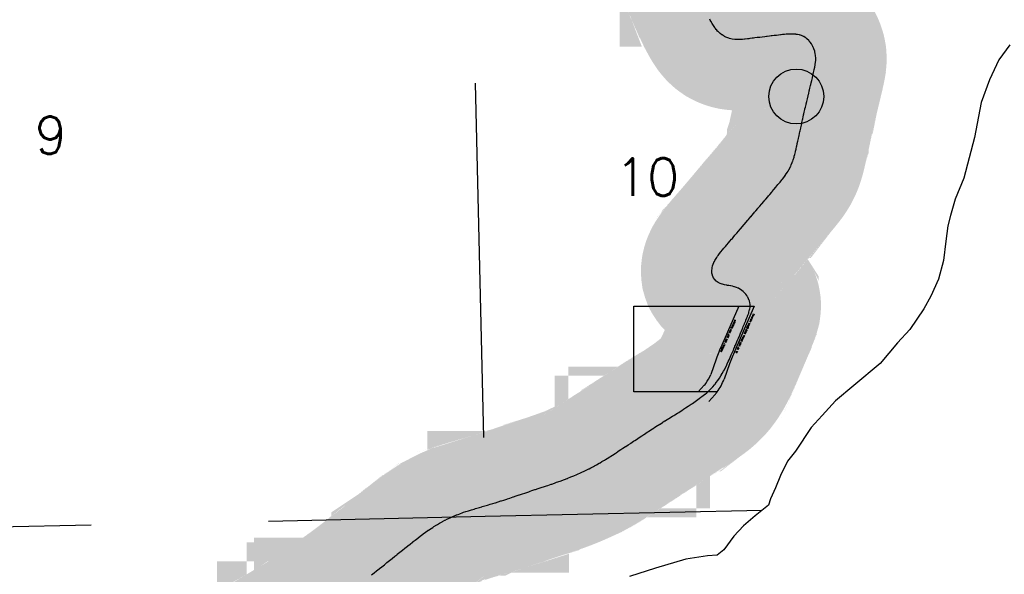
# Model space of a CAD drawing. Header units: feet. Extents: x 18803 to 104580, y -6601 to 116448.
# Tile 58 of 102: x 31304 to 38249, y 104433 to 108346. Entities that reach past the tile are written whole.
import ezdxf

# ---------------------------------------------------------------- set-up
doc = ezdxf.new("R2010")
doc.units = ezdxf.units.FT
doc.header["$LTSCALE"] = 100
doc.header["$MEASUREMENT"] = 0
doc.linetypes.add('DASHED', pattern=[0.75, 0.5, -0.25])
doc.layers.get('0').update_dxf_attribs({"color": 253})
for name, color, linetype in [('ELPC BOLD TITLE SHEET', 3, 'Continuous'), ('ELPC-XIST', 6, 'Continuous'), ('ELRE', 3, 'Continuous'), ('ELRGOV-SECTION', 253, 'DASHED'), ('ELRP', 253, 'Continuous'), ('ESR-MONS', 2, 'Continuous'), ('ET-SEC NUMBS', 253, 'Continuous'), ('ETRP', 1, 'Continuous'), ('SL-VICINITY MAP', 2, 'Continuous')]:
    doc.layers.add(name, color=color, linetype=linetype)
doc.styles.add('L100', font='simplex.shx', dxfattribs={"height": 10})
doc.styles.add('L2640', font='simplex.shx', dxfattribs={"height": 264})

# ---------------------------------------------------------------- blocks, each defined once
blk = doc.blocks.new('escor')
h = blk.add_hatch(color=155)
edge = h.paths.add_edge_path()
edge.add_arc((0, 0), 0.0733, 0, 360)
blk.add_circle((0, 0), 0.0733)

msp = doc.modelspace()

# ---------------------------------------------------------------- linework, layer by layer
at = {"layer": 'ELPC BOLD TITLE SHEET', "const_width": 1000}
msp.add_lwpolyline([(33032.8, 103931.7), (33038.4, 103934.8), (33038.4, 103934.8), (33051.2, 103941.8), (33051.2, 103941.8), (33069.5, 103951.9), (33069.6, 103951.9), (33076.8, 103955.8), (33077, 103955.9), (33088, 103962), (33088, 103962), (33088, 103962), (33106.3, 103972.1), (33106.3, 103972.1), (33106.4, 103972.2), (33114.6, 103976.8), (33124.7, 103982.5), (33143, 103993), (33151.6, 103997.9), (33151.7, 103998), (33161.2, 104003.6), (33161.2, 104003.6), (33161.2, 104003.6), (33179.2, 104014.2), (33187.8, 104019.3), (33187.8, 104019.3), (33197, 104024.8), (33197.1, 104024.8), (33197.1, 104024.9), (33214.8, 104035.5), (33214.8, 104035.5), (33214.8, 104035.5), (33223.2, 104040.5), (33223.3, 104040.6), (33232.5, 104046.2), (33232.5, 104046.2), (33232.5, 104046.2), (33250.2, 104057), (33250.2, 104057), (33250.2, 104057), (33260.1, 104063), (33260.4, 104063.2), (33267.7, 104067.8), (33285, 104078.9), (33285, 104078.9), (33299, 104087.8), (33299.2, 104088), (33302.2, 104089.9), (33319.2, 104101), (33336, 104112.2), (33339.5, 104114.6), (33339.5, 104114.6), (33339.5, 104114.6), (33352.9, 104123.6), (33353, 104123.6), (33370.1, 104135), (33370.2, 104135), (33380, 104141.6), (33380.1, 104141.6), (33387.4, 104146.4), (33387.4, 104146.4), (33387.4, 104146.4), (33404.6, 104157.8), (33404.6, 104157.9), (33404.7, 104157.9), (33419.7, 104168), (33419.7, 104168), (33421.9, 104169.4), (33421.9, 104169.4), (33439.3, 104181), (33439.3, 104181), (33456.9, 104192.7), (33456.9, 104192.8), (33457, 104192.8), (33458.1, 104193.5), (33458.1, 104193.5), (33474.7, 104204.6), (33474.8, 104204.6), (33492.6, 104216.5), (33492.7, 104216.6), (33495.8, 104218.6), (33495.8, 104218.6), (33510.2, 104228.1), (33527.9, 104240.1), (33533.6, 104244.1), (33533.7, 104244.1), (33545.7, 104252.5), (33563.6, 104264.6), (33563.6, 104264.6), (33563.6, 104264.7), (33572.2, 104270.5), (33572.3, 104270.6), (33581.2, 104276.7), (33598.6, 104288.8), (33611.3, 104297.7), (33611.5, 104297.9), (33615.7, 104300.9), (33632.7, 104313.2), (33632.9, 104313.3), (33649.9, 104325.4), (33650.2, 104325.6), (33650.5, 104325.8), (33666.5, 104337.8), (33683, 104350.3), (33683.1, 104350.3), (33689, 104354.8), (33689.1, 104354.9), (33699.6, 104362.9), (33699.6, 104362.9), (33699.7, 104362.9), (33716.3, 104375.5), (33716.3, 104375.5), (33716.3, 104375.5), (33727.8, 104384.3), (33727.8, 104384.3), (33733, 104388.3), (33750, 104401.4), (33750.1, 104401.4), (33766.1, 104413.7), (33766.2, 104413.7), (33767.6, 104414.8), (33785.4, 104428.6), (33785.4, 104428.6), (33785.4, 104428.6), (33803.5, 104442.7), (33803.5, 104442.7), (33803.5, 104442.7), (33804.1, 104443.1), (33804.1, 104443.1), (33821.9, 104457), (33840.3, 104471.6), (33842.4, 104473.2), (33842.6, 104473.4), (33858.6, 104486.4), (33858.7, 104486.5), (33876.9, 104501.2), (33882.2, 104505.5), (33882.2, 104505.6), (33882.2, 104505.6), (33895, 104515.9), (33895, 104515.9), (33895, 104515.9), (33913, 104530.7), (33923.1, 104538.9), (33923.1, 104538.9), (33923.1, 104538.9), (33931.2, 104545.6), (33931.3, 104545.6), (33949.5, 104560.4), (33949.5, 104560.4), (33963.6, 104571.9), (33963.6, 104571.9), (33963.6, 104571.9), (33967.7, 104575.2), (33967.7, 104575.3), (33985.8, 104589.8), (33985.8, 104589.9), (34003.3, 104603.8), (34003.3, 104603.8), (34003.3, 104603.9), (34003.9, 104604.3), (34003.9, 104604.3), (34003.9, 104604.3), (34021.8, 104618.7), (34021.9, 104618.7), (34021.9, 104618.7), (34039.6, 104633), (34039.7, 104633), (34041.6, 104634.5), (34057.5, 104647.1), (34057.6, 104647.1), (34075.4, 104661.1), (34075.4, 104661.2), (34078.6, 104663.6), (34078.6, 104663.7), (34078.6, 104663.7), (34093.4, 104675.2), (34093.4, 104675.2), (34111.4, 104689.2), (34111.5, 104689.3), (34114.6, 104691.6), (34129.8, 104703.1), (34129.9, 104703.1), (34148.3, 104716.9), (34148.4, 104716.9), (34149.7, 104717.9), (34167, 104730.4), (34167.3, 104730.7), (34183.7, 104742.2), (34186.4, 104744), (34186.7, 104744.2), (34206.4, 104757.2), (34206.5, 104757.2), (34217.4, 104764.4), (34226, 104769.7), (34226.2, 104769.8), (34245.5, 104781.7), (34245.8, 104781.8), (34251.4, 104785.2), (34265, 104793.1), (34265.2, 104793.3), (34284.4, 104804.1), (34284.6, 104804.3), (34286.2, 104805.1), (34303.8, 104814.3), (34304.1, 104814.5), (34322.2, 104823.6), (34323.8, 104824.4), (34324.1, 104824.5), (34344.3, 104834.1), (34344.5, 104834.2), (34358.6, 104840.8), (34365.1, 104843.6), (34365.4, 104843.8), (34386.3, 104852.5), (34386.7, 104852.6), (34396, 104856.4), (34407.8, 104860.8), (34408.1, 104860.9), (34429.1, 104868.5), (34429.4, 104868.6), (34435.5, 104870.7), (34450, 104875.5), (34450.3, 104875.6), (34470.4, 104882), (34470.5, 104882.1), (34476.6, 104884), (34490, 104888.1), (34490.1, 104888.1), (34508.9, 104893.8), (34509.1, 104893.9), (34519, 104896.8), (34528, 104899.4), (34528, 104899.4), (34528, 104899.4), (34547.3, 104905), (34547.3, 104905), (34547.3, 104905), (34563.9, 104909.8), (34563.9, 104909.8), (34566.6, 104910.6), (34585.6, 104916.3), (34585.7, 104916.3), (34604.3, 104921.8), (34604.3, 104921.9), (34604.3, 104921.9), (34610.4, 104923.7), (34610.5, 104923.7), (34610.7, 104923.8), (34622.7, 104927.4), (34622.8, 104927.4), (34622.8, 104927.4), (34641.2, 104932.9), (34641.2, 104932.9), (34657.4, 104937.8), (34657.6, 104937.9), (34659.8, 104938.6), (34678.6, 104944.5), (34678.7, 104944.5), (34678.7, 104944.6), (34698, 104950.7), (34702.3, 104952.2), (34702.4, 104952.2), (34718.1, 104957.3), (34718.1, 104957.3), (34739.1, 104964.2), (34739.2, 104964.2), (34746, 104966.4), (34746.1, 104966.5), (34761.1, 104971.4), (34761.2, 104971.4), (34784, 104978.9), (34787.6, 104980.1), (34787.6, 104980.1), (34787.7, 104980.1), (34806.9, 104986.4), (34806.9, 104986.4), (34827.4, 104993.1), (34827.6, 104993.2), (34829.3, 104993.8), (34851.2, 105001.2), (34851.4, 105001.3), (34866.1, 105006.2), (34866.1, 105006.2), (34866.1, 105006.2), (34873.2, 105008.6), (34894.9, 105016), (34894.9, 105016), (34904.4, 105019.2), (34904.5, 105019.2), (34916.7, 105023.4), (34916.8, 105023.4), (34938.6, 105030.8), (34938.7, 105030.8), (34938.7, 105030.8), (34943.5, 105032.4), (34960.8, 105038.3), (34960.8, 105038.3), (34960.8, 105038.3), (34982.2, 105045.5), (34983.2, 105045.8), (34983.3, 105045.9), (35006.2, 105053.3), (35006.2, 105053.3), (35019.4, 105057.5), (35019.6, 105057.6), (35029.5, 105060.9), (35052.9, 105068.9), (35057.2, 105070.3), (35057.2, 105070.3), (35076.5, 105077), (35076.5, 105077), (35076.5, 105077), (35091.7, 105082.3), (35100.2, 105085.3), (35100.2, 105085.3), (35100.2, 105085.3), (35123.8, 105093.7), (35128.2, 105095.3), (35128.3, 105095.3), (35147, 105102.2), (35166.8, 105109.7), (35167.3, 105109.9), (35169.8, 105110.9), (35192, 105119.9), (35205.4, 105125.5), (35205.7, 105125.6), (35213.5, 105129), (35234.3, 105138), (35243, 105141.8), (35243.2, 105141.9), (35254.6, 105147), (35274.4, 105156.1), (35281, 105159.1), (35281.2, 105159.3), (35294, 105165.4), (35313.5, 105174.7), (35319.6, 105177.8), (35319.9, 105177.9), (35332.9, 105184.5), (35352.6, 105194.6), (35358.7, 105197.9), (35359.3, 105198.2), (35372.3, 105205.4), (35392, 105216.7), (35398.1, 105220.1), (35398.4, 105220.3), (35411.3, 105228), (35430.2, 105239.3), (35436.6, 105243.2), (35436.9, 105243.4), (35448.9, 105251.1), (35467.6, 105263), (35467.7, 105263), (35474.4, 105267.3), (35474.5, 105267.4), (35486, 105274.8), (35504.2, 105286.6), (35504.2, 105286.7), (35504.2, 105286.7), (35510.5, 105290.8), (35510.6, 105290.9), (35522.4, 105298.6), (35522.4, 105298.6), (35540.6, 105310.6), (35545, 105313.6), (35558.9, 105322.6), (35558.9, 105322.7), (35577.5, 105334.7), (35577.5, 105334.8), (35577.6, 105334.8), (35579, 105335.7), (35579, 105335.7), (35596.3, 105347.1), (35596.3, 105347.1), (35611.6, 105357), (35611.7, 105357.1), (35615.4, 105359.6), (35615.4, 105359.6), (35615.4, 105359.6), (35634.7, 105372.3), (35634.7, 105372.3), (35642.8, 105377.7), (35653.8, 105385), (35672.9, 105397.6), (35673, 105397.6), (35673, 105397.6), (35673.9, 105398.2), (35674, 105398.2), (35674, 105398.3), (35692.3, 105410.3), (35705.9, 105419.2), (35711.5, 105422.8), (35711.5, 105422.8), (35711.5, 105422.8), (35730.3, 105435.1), (35730.4, 105435.1), (35738.4, 105440.3), (35738.6, 105440.4), (35748.9, 105447.2), (35749, 105447.2), (35767.1, 105459), (35767.1, 105459.1), (35772.6, 105462.6), (35772.6, 105462.6), (35772.6, 105462.6), (35785, 105470.6), (35785, 105470.6), (35802.8, 105482.2), (35807.8, 105485.4), (35820.5, 105493.6), (35820.6, 105493.6), (35838.2, 105504.8), (35838.4, 105504.9), (35843.9, 105508.4), (35843.9, 105508.4), (35843.9, 105508.4), (35855.8, 105515.8), (35855.9, 105515.9), (35873.2, 105526.7), (35873.2, 105526.7), (35880.6, 105531.3), (35890.7, 105537.5), (35890.7, 105537.5), (35908.3, 105548.3), (35908.3, 105548.3), (35908.3, 105548.3), (35917.2, 105553.8), (35926.1, 105559.3), (35926.1, 105559.3), (35944.3, 105570.6), (35952.9, 105576), (35962.7, 105582.2), (35981.5, 105594.3), (35981.5, 105594.3), (35981.5, 105594.3), (35986.7, 105597.6), (35986.9, 105597.7), (36000.6, 105606.6), (36018.8, 105618.6), (36019, 105618.8), (36019.9, 105619.4), (36039.4, 105632.6), (36049.3, 105639.4), (36058.9, 105646), (36078, 105659.6), (36078.9, 105660.3), (36079, 105660.3), (36097.2, 105673.3), (36109.1, 105681.9), (36109.2, 105682), (36116.2, 105687.1), (36134.4, 105701), (36137.8, 105703.7), (36138.6, 105704.4), (36150.2, 105714.3), (36164.6, 105726.9), (36165, 105727.3), (36165.3, 105727.6), (36178.9, 105740.9), (36188.6, 105750.9), (36189.4, 105751.7), (36192.6, 105755.3), (36205.4, 105770.2), (36211.5, 105777.6), (36212.2, 105778.4), (36217.7, 105785.7), (36229.2, 105801.4), (36233.9, 105808.2), (36234.4, 105808.9), (36239.9, 105817.2), (36250.1, 105833.3), (36254.9, 105841.1), (36255.4, 105841.9), (36259.9, 105849.7), (36269.1, 105866.4), (36274.4, 105876.3), (36274.6, 105876.7), (36277.9, 105883.2), (36286.3, 105900.2), (36291.8, 105911.5), (36292, 105911.9), (36294.6, 105917.3), (36302.5, 105934.6), (36307.8, 105946.3), (36308, 105946.6), (36310.3, 105952), (36310.4, 105952.1), (36318.1, 105969.5), (36318.1, 105969.5), (36318.1, 105969.5), (36323.2, 105981.1), (36323.3, 105981.1), (36325.9, 105987), (36333.6, 106004.9), (36333.6, 106004.9), (36333.6, 106004.9), (36338.2, 106015.6), (36338.3, 106015.7), (36341.4, 106023), (36341.4, 106023), (36349.4, 106041.6), (36349.4, 106041.7), (36353.3, 106050.6), (36353.3, 106050.7), (36357.6, 106060.6), (36357.6, 106060.7), (36366, 106080.1), (36367.7, 106084.2), (36367.8, 106084.2), (36374.4, 106100), (36380.7, 106114.9), (36380.7, 106114.9), (36380.7, 106115), (36382.9, 106120.2), (36391.4, 106140.8), (36391.4, 106140.9), (36392.6, 106143.6), (36392.7, 106143.8), (36399.9, 106161.5), (36399.9, 106161.5), (36399.9, 106161.5), (36404.2, 106171.9), (36408.3, 106181.9), (36408.3, 106181.9), (36415.6, 106199.6), (36415.6, 106199.6), (36415.6, 106199.6), (36416.6, 106202), (36416.6, 106202), (36416.6, 106202), (36424.9, 106222), (36424.9, 106222), (36424.9, 106222.1), (36426.9, 106226.7), (36426.9, 106226.8), (36433.2, 106242.3), (36437.6, 106253.2), (36437.7, 106253.5), (36441.1, 106262.2), (36446, 106276), (36446.3, 106276.9), (36447.8, 106281.8), (36453, 106300.6), (36453.1, 106301.4), (36453.6, 106304.1), (36455.4, 106318.9), (36456.1, 106329.6), (36456, 106333), (36455.8, 106336.2), (36453.7, 106351.6), (36452.1, 106359.6), (36451.2, 106362.8), (36450.4, 106365.2), (36445.4, 106377.4), (36439.9, 106388.8), (36439.9, 106388.9), (36438.3, 106391.4), (36433, 106399.4), (36425.2, 106409.9), (36421.3, 106414.8), (36419.3, 106417), (36416.2, 106420.1), (36406.1, 106429.5), (36398.4, 106436.1), (36396.1, 106437.8), (36395.4, 106438.3), (36383.6, 106445.5), (36373.6, 106451.1), (36371.7, 106452.1), (36371.4, 106452.2), (36359, 106457.1), (36346.2, 106461.6), (36346.1, 106461.7), (36344.3, 106462.2), (36333, 106464.9), (36319.9, 106467.6), (36319.3, 106467.7), (36318.9, 106467.7), (36305.4, 106469.8), (36305.3, 106469.8), (36293.2, 106471.7), (36291.1, 106472.1), (36290.6, 106472.2), (36275.9, 106475.1), (36275, 106475.3), (36268.5, 106476.7), (36260.7, 106479.1), (36259.4, 106479.5), (36245.8, 106484.4), (36244.8, 106484.7), (36244.3, 106485), (36231.7, 106491.7), (36229.9, 106492.7), (36223.2, 106497), (36218.3, 106500.9), (36216.5, 106502.5), (36206.4, 106512.3), (36206.3, 106512.4), (36204.7, 106514.5), (36197.2, 106525.9), (36195.7, 106528.3), (36195.1, 106529.4), (36190.7, 106541.3), (36190, 106543.8), (36188.2, 106550.3), (36187.2, 106557.9), (36187, 106560.2), (36186.2, 106574.4), (36186.2, 106574.7), (36186.4, 106576.7), (36188.1, 106591.4), (36188.3, 106592.9), (36189, 106597.1), (36191.7, 106607.7), (36192, 106609), (36195.5, 106620.5), (36196.7, 106623.6), (36197.3, 106624.9), (36203.7, 106639.1), (36204.2, 106640.1), (36207.8, 106647.3), (36211.9, 106654.2), (36212.3, 106654.8), (36220.9, 106668.5), (36221.2, 106669.1), (36226.6, 106677.3), (36230.4, 106682.5), (36230.7, 106682.9), (36240.5, 106695.9), (36240.7, 106696.2), (36250.2, 106708.6), (36250.5, 106708.9), (36250.6, 106709.1), (36260.7, 106721.4), (36260.9, 106721.7), (36271.1, 106733.9), (36271.2, 106734), (36276, 106739.8), (36281.6, 106746.2), (36281.6, 106746.2), (36281.6, 106746.2), (36292.2, 106758.5), (36292.2, 106758.6), (36303, 106771), (36303, 106771), (36303, 106771), (36303.1, 106771.2), (36303.1, 106771.2), (36303.1, 106771.2), (36313.9, 106783.7), (36314.1, 106783.9), (36325.1, 106796.5), (36330.9, 106803.3), (36330.9, 106803.4), (36336.6, 106810.1), (36336.8, 106810.4), (36349.2, 106824.7), (36358.8, 106835.8), (36358.8, 106835.9), (36362.2, 106839.8), (36362.2, 106839.8), (36362.2, 106839.8), (36375.2, 106855), (36385.7, 106867.5), (36385.8, 106867.5), (36388.3, 106870.5), (36388.3, 106870.6), (36401.4, 106886.1), (36401.5, 106886.1), (36411.7, 106898.1), (36414.7, 106901.7), (36428, 106917.3), (36428, 106917.3), (36428, 106917.3), (36437.2, 106928.2), (36437.2, 106928.2), (36441.3, 106933.1), (36441.4, 106933.2), (36454.9, 106949.2), (36454.9, 106949.2), (36462.4, 106958), (36462.5, 106958), (36468.6, 106965.3), (36468.6, 106965.3), (36468.6, 106965.3), (36482.3, 106981.5), (36482.3, 106981.5), (36482.3, 106981.5), (36486.9, 106987.1), (36496, 106997.8), (36496.1, 106997.8), (36496.1, 106997.8), (36510, 107014.2), (36510, 107014.2), (36511, 107015.4), (36524, 107030.6), (36524.1, 107030.7), (36535.6, 107044.1), (36535.7, 107044.2), (36538.1, 107047.1), (36538.2, 107047.1), (36552.3, 107063.5), (36560.5, 107073.1), (36560.6, 107073.2), (36566.2, 107079.8), (36580, 107096.2), (36580, 107096.2), (36580, 107096.2), (36585.6, 107102.8), (36585.7, 107102.8), (36594.1, 107112.9), (36594.2, 107113), (36608.6, 107130.1), (36608.6, 107130.1), (36608.6, 107130.1), (36610.9, 107132.8), (36610.9, 107132.8), (36610.9, 107132.8), (36623.3, 107147.5), (36636.9, 107163.7), (36637.9, 107165), (36638, 107165), (36652.7, 107182.3), (36661.9, 107193.3), (36662, 107193.5), (36667, 107199.5), (36680.8, 107216.6), (36683.5, 107220), (36683.7, 107220.3), (36694, 107233.8), (36704, 107247), (36704.7, 107247.9), (36706.7, 107250.9), (36718.3, 107268.4), (36723.9, 107277.3), (36724.6, 107278.5), (36728.8, 107285.7), (36738.2, 107303.5), (36741.8, 107310.8), (36742.3, 107312), (36746.4, 107321.3), (36753.7, 107339.6), (36756, 107346), (36756.4, 107346.9), (36760.1, 107358.1), (36765.9, 107376.7), (36767.6, 107382.8), (36767.8, 107383.6), (36770.9, 107395.4), (36775.5, 107414.1), (36775.5, 107414.1), (36775.5, 107414.2), (36776.7, 107419), (36776.8, 107419.3), (36779.9, 107433), (36784.4, 107452.4), (36784.4, 107452.4), (36784.8, 107454.3), (36784.8, 107454.4), (36788.7, 107471.3), (36788.7, 107471.4), (36792.8, 107489.4), (36792.8, 107489.4), (36792.9, 107489.7), (36792.9, 107489.7), (36792.9, 107489.8), (36797, 107508), (36800.3, 107522.4), (36800.3, 107522.5), (36800.3, 107522.5), (36801.1, 107526), (36801.1, 107526.1), (36801.1, 107526.1), (36805.2, 107544.5), (36807.3, 107554), (36807.3, 107554), (36809.2, 107563), (36809.2, 107563), (36809.2, 107563), (36813.3, 107581.8), (36813.3, 107581.9), (36813.7, 107583.7), (36813.7, 107583.7), (36813.7, 107583.7), (36817.5, 107601), (36817.5, 107601), (36817.5, 107601), (36820.6, 107614.7), (36820.6, 107614.7), (36821.8, 107620.1), (36821.8, 107620.1), (36821.8, 107620.1), (36825.9, 107639.1), (36825.9, 107639.1), (36825.9, 107639.1), (36827.8, 107647.7), (36827.8, 107647.8), (36829.9, 107657.5), (36829.9, 107657.6), (36833.8, 107675.6), (36833.8, 107675.6), (36835.3, 107682.3), (36837.8, 107693.5), (36837.8, 107693.5), (36841.9, 107711.5), (36841.9, 107711.6), (36843.2, 107717.2), (36846.2, 107729.7), (36846.2, 107729.8), (36850.7, 107748.3), (36850.7, 107748.3), (36850.7, 107748.3), (36851.6, 107752.3), (36851.7, 107752.4), (36855.3, 107768), (36855.3, 107768), (36855.3, 107768), (36859.8, 107787.3), (36860, 107788.3), (36860.1, 107788.4), (36864.7, 107807.7), (36864.7, 107807.8), (36867.7, 107819.7), (36867.7, 107819.8), (36869.2, 107826.1), (36873.5, 107843.8), (36873.5, 107843.8), (36873.5, 107843.8), (36875.4, 107851.8), (36875.4, 107851.9), (36877.9, 107862.4), (36877.9, 107862.6), (36882.5, 107881.5), (36884.1, 107888.5), (36886.8, 107899.8), (36886.8, 107899.8), (36886.8, 107899.8), (36891.1, 107917.8), (36891.1, 107917.9), (36891.1, 107917.9), (36892.9, 107925.5), (36892.9, 107925.5), (36892.9, 107925.5), (36895.4, 107935.8), (36895.4, 107935.8), (36895.4, 107935.9), (36899.7, 107954.1), (36899.7, 107954.1), (36901.3, 107961), (36901.4, 107961.3), (36904, 107972.9), (36904, 107973), (36908.3, 107991.8), (36908.3, 107991.8), (36908.3, 107991.8), (36909, 107995), (36909.1, 107995.6), (36912.1, 108010.4), (36915.5, 108028.1), (36915.5, 108028.4), (36915.6, 108029), (36917.7, 108045.9), (36918.9, 108059), (36919, 108061), (36919.1, 108062.7), (36918.9, 108078.4), (36918.4, 108089.7), (36918.1, 108092), (36918, 108093.3), (36915.3, 108108.4), (36912.7, 108119.8), (36912.1, 108122), (36911.5, 108123.9), (36905.9, 108140), (36902.7, 108148), (36902, 108149.6), (36898.9, 108156.1), (36890.6, 108171.8), (36889.7, 108173.3), (36888.6, 108175), (36880.5, 108186.6), (36873.6, 108195.4), (36871.7, 108197.5), (36869.3, 108200), (36857.2, 108211.2), (36854.4, 108213.5), (36852.7, 108214.7), (36844.9, 108220.3), (36834.7, 108226.7), (36832.4, 108228), (36831.9, 108228.2), (36818.8, 108233.6), (36811.3, 108236.2), (36808.9, 108236.9), (36804.9, 108238), (36790.7, 108241), (36781.1, 108242.6), (36779.1, 108242.9), (36775.9, 108243.2), (36760.2, 108244.2), (36745.5, 108244.6), (36744.6, 108244.6), (36744.2, 108244.6), (36729.1, 108244), (36714.1, 108243), (36710, 108242.7), (36709.3, 108242.7), (36699.5, 108241.7), (36685.4, 108240.3), (36674.3, 108239.1), (36674, 108239.1), (36671.2, 108238.8), (36671.2, 108238.8), (36657.1, 108237.2), (36642.4, 108235.5), (36642.4, 108235.5), (36642.4, 108235.5), (36638.6, 108235.1), (36638.5, 108235.1), (36626.9, 108233.7), (36626.9, 108233.7), (36610.7, 108231.8), (36610.7, 108231.8), (36610.6, 108231.8), (36604.2, 108231), (36604.1, 108231), (36593.9, 108229.7), (36593.9, 108229.7), (36593.9, 108229.7), (36576.9, 108227.6), (36576.8, 108227.5), (36571.9, 108226.9), (36559.5, 108225.5), (36559.4, 108225.5), (36559.4, 108225.5), (36542.1, 108223.5), (36540.5, 108223.3), (36540.4, 108223.3), (36540.4, 108223.3), (36524.6, 108221.4), (36524.6, 108221.4), (36509.7, 108219.7), (36509.5, 108219.7), (36506.9, 108219.3), (36506.9, 108219.3), (36489.1, 108217.1), (36489.1, 108217.1), (36478.9, 108215.8), (36478.7, 108215.8), (36471.4, 108214.9), (36471.3, 108214.8), (36453.9, 108212.6), (36453.8, 108212.6), (36447.8, 108211.8), (36436.9, 108210.6), (36436.8, 108210.5), (36420.1, 108208.6), (36419.8, 108208.6), (36416.1, 108208.2), (36402.9, 108207.1), (36402.5, 108207.1), (36386.4, 108205.9), (36385.3, 108205.9), (36384.6, 108205.9), (36367.4, 108205.9), (36366.6, 108205.9), (36358.2, 108206.1), (36349.3, 108206.9), (36348, 108207), (36330.7, 108209.3), (36330.7, 108209.3), (36329.3, 108209.6), (36311.8, 108213.8), (36310.4, 108214.2), (36306.1, 108215.5), (36292.9, 108220.2), (36291.6, 108220.7), (36285.2, 108223.4), (36275.2, 108228.3), (36273.9, 108229), (36265.3, 108233.8), (36258.8, 108238.2), (36257.8, 108238.9), (36245.5, 108248.1), (36244, 108249.4), (36243.1, 108250.2), (36230.4, 108261.9), (36229.4, 108262.9), (36227.3, 108265.1), (36218.1, 108275.7), (36217.3, 108276.6), (36209.5, 108286.5), (36207.1, 108290), (36206.7, 108290.5), (36197, 108304.9), (36192.1, 108312.6), (36188.1, 108319.2), (36187.8, 108319.7), (36179.4, 108334.5), (36179.3, 108334.7), (36175.3, 108341.9), (36171.1, 108349.7), (36171, 108350), (36163.1, 108365.1), (36163.1, 108365.2), (36159, 108373.1), (36155.3, 108380.6), (36155.2, 108380.8), (36147.7, 108396.4), (36147.7, 108396.4), (36142.9, 108406.4), (36142.9, 108406.4), (36142.9, 108406.5), (36140.2, 108412.2), (36140.1, 108412.3), (36132.6, 108428.2), (36132.5, 108428.3), (36127.2, 108439.7), (36125, 108444.5), (36125, 108444.5), (36125, 108444.5), (36117.4, 108460.7), (36117.4, 108460.7), (36111.2, 108474.1), (36109.9, 108476.9), (36109.9, 108477), (36102.7, 108493.2), (36102.6, 108493.3), (36095.5, 108509.4), (36095.4, 108509.6), (36095.3, 108509.7), (36088.3, 108526.2), (36088.3, 108526.4), (36081.4, 108542.9), (36080.5, 108545), (36074.7, 108559.2), (36074.7, 108559.3), (36074.7, 108559.3), (36068, 108575.5), (36067.9, 108575.6), (36066, 108580.3), (36061.4, 108591.8), (36061.3, 108592.1), (36054.9, 108608.2), (36054.9, 108608.4), (36052.6, 108614.3), (36048.7, 108624.4), (36048.7, 108624.4), (36048.7, 108624.4), (36042.7, 108640.2), (36039.5, 108648.4), (36036.8, 108655.5), (36036.8, 108655.6), (36036.7, 108655.6), (36031, 108670.5), (36030.9, 108670.6), (36027, 108680.9), (36027, 108680.9), (36025.3, 108685.2), (36025.3, 108685.4), (36019.9, 108699.6), (36019.9, 108699.6), (36015.1, 108712.5), (36014.7, 108713.7), (36014.6, 108713.8), (36009.3, 108728.3), (36009.3, 108728.3), (36009.3, 108728.4), (36004, 108742.7), (36003.7, 108743.4), (35998.9, 108757.1), (35998.9, 108757.1), (35998.8, 108757.2), (35993.7, 108771.6), (35993.7, 108771.7), (35992.8, 108774.2), (35988.6, 108786.2), (35988.6, 108786.2), (35988.6, 108786.2), (35983.6, 108800.6), (35983.6, 108800.8), (35982, 108805.4), (35978.7, 108815.4), (35978.7, 108815.4), (35973.7, 108830.8), (35973.6, 108831.1), (35971.5, 108837.6), (35968.6, 108847.5)], dxfattribs=at)
at = {"layer": 'ELPC-XIST'}
msp.add_lwpolyline([(33785.4, 104428.6), (33803.5, 104442.7), (33803.5, 104442.7), (33803.5, 104442.7), (33804.1, 104443.1), (33804.1, 104443.1), (33821.9, 104457), (33840.3, 104471.6), (33842.4, 104473.2), (33842.6, 104473.4), (33858.6, 104486.4), (33858.7, 104486.5), (33876.9, 104501.2), (33882.2, 104505.5), (33882.2, 104505.6), (33882.2, 104505.6), (33895, 104515.9), (33895, 104515.9), (33895, 104515.9), (33913, 104530.7), (33923.1, 104538.9), (33923.1, 104538.9), (33923.1, 104538.9), (33931.2, 104545.6), (33931.3, 104545.6), (33949.5, 104560.4), (33949.5, 104560.4), (33963.6, 104571.9), (33963.6, 104571.9), (33963.6, 104571.9), (33967.7, 104575.2), (33967.7, 104575.3), (33985.8, 104589.8), (33985.8, 104589.9), (34003.3, 104603.8), (34003.3, 104603.8), (34003.3, 104603.9), (34003.9, 104604.3), (34003.9, 104604.3), (34003.9, 104604.3), (34021.8, 104618.7), (34021.9, 104618.7), (34021.9, 104618.7), (34039.6, 104633), (34039.7, 104633), (34041.6, 104634.5), (34057.5, 104647.1), (34057.6, 104647.1), (34075.4, 104661.1), (34075.4, 104661.2), (34078.6, 104663.6), (34078.6, 104663.7), (34078.6, 104663.7), (34093.4, 104675.2), (34093.4, 104675.2), (34111.4, 104689.2), (34111.5, 104689.3), (34114.6, 104691.6), (34129.8, 104703.1), (34129.9, 104703.1), (34148.3, 104716.9), (34148.4, 104716.9), (34149.7, 104717.9), (34167, 104730.4), (34167.3, 104730.7), (34183.7, 104742.2), (34186.4, 104744), (34186.7, 104744.2), (34206.4, 104757.2), (34206.5, 104757.2), (34217.4, 104764.4), (34226, 104769.7), (34226.2, 104769.8), (34245.5, 104781.7), (34245.8, 104781.8), (34251.4, 104785.2), (34265, 104793.1), (34265.2, 104793.3), (34284.4, 104804.1), (34284.6, 104804.3), (34286.2, 104805.1), (34303.8, 104814.3), (34304.1, 104814.5), (34322.2, 104823.6), (34323.8, 104824.4), (34324.1, 104824.5), (34344.3, 104834.1), (34344.5, 104834.2), (34358.6, 104840.8), (34365.1, 104843.6), (34365.4, 104843.8), (34386.3, 104852.5), (34386.7, 104852.6), (34396, 104856.4), (34407.8, 104860.8), (34408.1, 104860.9), (34429.1, 104868.5), (34429.4, 104868.6), (34435.5, 104870.7), (34450, 104875.5), (34450.3, 104875.6), (34470.4, 104882), (34470.5, 104882.1), (34476.6, 104884), (34490, 104888.1), (34490.1, 104888.1), (34508.9, 104893.8), (34509.1, 104893.9), (34519, 104896.8), (34528, 104899.4), (34528, 104899.4), (34528, 104899.4), (34547.3, 104905), (34547.3, 104905), (34547.3, 104905), (34563.9, 104909.8), (34563.9, 104909.8), (34566.6, 104910.6), (34585.6, 104916.3), (34585.7, 104916.3), (34604.3, 104921.8), (34604.3, 104921.9), (34604.3, 104921.9), (34610.4, 104923.7), (34610.5, 104923.7), (34610.7, 104923.8), (34622.7, 104927.4), (34622.8, 104927.4), (34622.8, 104927.4), (34641.2, 104932.9), (34641.2, 104932.9), (34657.4, 104937.8), (34657.6, 104937.9), (34659.8, 104938.6), (34678.6, 104944.5), (34678.7, 104944.5), (34678.7, 104944.6), (34698, 104950.7), (34702.3, 104952.2), (34702.4, 104952.2), (34718.1, 104957.3), (34718.1, 104957.3), (34739.1, 104964.2), (34739.2, 104964.2), (34746, 104966.4), (34746.1, 104966.5), (34761.1, 104971.4), (34761.2, 104971.4), (34784, 104978.9), (34787.6, 104980.1), (34787.6, 104980.1), (34787.7, 104980.1), (34806.9, 104986.4), (34806.9, 104986.4), (34827.4, 104993.1), (34827.6, 104993.2), (34829.3, 104993.8), (34851.2, 105001.2), (34851.4, 105001.3), (34866.1, 105006.2), (34866.1, 105006.2), (34866.1, 105006.2), (34873.2, 105008.6), (34894.9, 105016), (34894.9, 105016), (34904.4, 105019.2), (34904.5, 105019.2), (34916.7, 105023.4), (34916.8, 105023.4), (34938.6, 105030.8), (34938.7, 105030.8), (34938.7, 105030.8), (34943.5, 105032.4), (34960.8, 105038.3), (34960.8, 105038.3), (34960.8, 105038.3), (34982.2, 105045.5), (34983.2, 105045.8), (34983.3, 105045.9), (35006.2, 105053.3), (35006.2, 105053.3), (35019.4, 105057.5), (35019.6, 105057.6), (35029.5, 105060.9), (35052.9, 105068.9), (35057.2, 105070.3), (35057.2, 105070.3), (35076.5, 105077), (35076.5, 105077), (35076.5, 105077), (35091.7, 105082.3), (35100.2, 105085.3), (35100.2, 105085.3), (35100.2, 105085.3), (35123.8, 105093.7), (35128.2, 105095.3), (35128.3, 105095.3), (35147, 105102.2), (35166.8, 105109.7), (35167.3, 105109.9), (35169.8, 105110.9), (35192, 105119.9), (35205.4, 105125.5), (35205.7, 105125.6), (35213.5, 105129), (35234.3, 105138), (35243, 105141.8), (35243.2, 105141.9), (35254.6, 105147), (35274.4, 105156.1), (35281, 105159.1), (35281.2, 105159.3), (35294, 105165.4), (35313.5, 105174.7), (35319.6, 105177.8), (35319.9, 105177.9), (35332.9, 105184.5), (35352.6, 105194.6), (35358.7, 105197.9), (35359.3, 105198.2), (35372.3, 105205.4), (35392, 105216.7), (35398.1, 105220.1), (35398.4, 105220.3), (35411.3, 105228), (35430.2, 105239.3), (35436.6, 105243.2), (35436.9, 105243.4), (35448.9, 105251.1), (35467.6, 105263), (35467.7, 105263), (35474.4, 105267.3), (35474.5, 105267.4), (35486, 105274.8), (35504.2, 105286.6), (35504.2, 105286.7), (35504.2, 105286.7), (35510.5, 105290.8), (35510.6, 105290.9), (35522.4, 105298.6), (35522.4, 105298.6), (35540.6, 105310.6), (35545, 105313.6), (35558.9, 105322.6), (35558.9, 105322.7), (35577.5, 105334.7), (35577.5, 105334.8), (35577.6, 105334.8), (35579, 105335.7), (35579, 105335.7), (35596.3, 105347.1), (35596.3, 105347.1), (35611.6, 105357), (35611.7, 105357.1), (35615.4, 105359.6), (35615.4, 105359.6), (35615.4, 105359.6), (35634.7, 105372.3), (35634.7, 105372.3), (35642.8, 105377.7), (35653.8, 105385), (35672.9, 105397.6), (35673, 105397.6), (35673, 105397.6), (35673.9, 105398.2), (35674, 105398.2), (35674, 105398.3), (35692.3, 105410.3), (35705.9, 105419.2), (35711.5, 105422.8), (35711.5, 105422.8), (35711.5, 105422.8), (35730.3, 105435.1), (35730.4, 105435.1), (35738.4, 105440.3), (35738.6, 105440.4), (35748.9, 105447.2), (35749, 105447.2), (35767.1, 105459), (35767.1, 105459.1), (35772.6, 105462.6), (35772.6, 105462.6), (35772.6, 105462.6), (35785, 105470.6), (35785, 105470.6), (35802.8, 105482.2), (35807.8, 105485.4), (35820.5, 105493.6), (35820.6, 105493.6), (35838.2, 105504.8), (35838.4, 105504.9), (35843.9, 105508.4), (35843.9, 105508.4), (35843.9, 105508.4), (35855.8, 105515.8), (35855.9, 105515.9), (35873.2, 105526.7), (35873.2, 105526.7), (35880.6, 105531.3), (35890.7, 105537.5), (35890.7, 105537.5), (35908.3, 105548.3), (35908.3, 105548.3), (35908.3, 105548.3), (35917.2, 105553.8), (35926.1, 105559.3), (35926.1, 105559.3), (35944.3, 105570.6), (35952.9, 105576), (35962.7, 105582.2), (35981.5, 105594.3), (35981.5, 105594.3), (35981.5, 105594.3), (35986.7, 105597.6), (35986.9, 105597.7), (36000.6, 105606.6), (36018.8, 105618.6), (36019, 105618.8), (36019.9, 105619.4), (36039.4, 105632.6), (36049.3, 105639.4), (36058.9, 105646), (36078, 105659.6), (36078.9, 105660.3), (36079, 105660.3), (36097.2, 105673.3), (36109.1, 105681.9), (36109.2, 105682), (36116.2, 105687.1), (36134.4, 105701), (36137.8, 105703.7), (36138.6, 105704.4), (36150.2, 105714.3), (36164.6, 105726.9), (36165, 105727.3), (36165.3, 105727.6), (36178.9, 105740.9), (36188.6, 105750.9), (36189.4, 105751.7), (36192.6, 105755.3), (36205.4, 105770.2), (36211.5, 105777.6), (36212.2, 105778.4), (36217.7, 105785.7), (36229.2, 105801.4), (36233.9, 105808.2), (36234.4, 105808.9), (36239.9, 105817.2), (36250.1, 105833.3), (36254.9, 105841.1), (36255.4, 105841.9), (36259.9, 105849.7), (36269.1, 105866.4), (36274.4, 105876.3), (36274.6, 105876.7), (36277.9, 105883.2), (36286.3, 105900.2), (36291.8, 105911.5), (36292, 105911.9), (36294.6, 105917.3), (36302.5, 105934.6), (36307.8, 105946.3), (36308, 105946.6), (36310.3, 105952), (36310.4, 105952.1), (36318.1, 105969.5), (36318.1, 105969.5), (36318.1, 105969.5), (36323.2, 105981.1), (36323.3, 105981.1), (36325.9, 105987), (36333.6, 106004.9), (36333.6, 106004.9), (36333.6, 106004.9), (36338.2, 106015.6), (36338.3, 106015.7), (36341.4, 106023), (36341.4, 106023), (36349.4, 106041.6), (36349.4, 106041.7), (36353.3, 106050.6), (36353.3, 106050.7), (36357.6, 106060.6), (36357.6, 106060.7), (36366, 106080.1), (36367.7, 106084.2), (36367.8, 106084.2), (36374.4, 106100), (36380.7, 106114.9), (36380.7, 106114.9), (36380.7, 106115), (36382.9, 106120.2), (36391.4, 106140.8), (36391.4, 106140.9), (36392.6, 106143.6), (36392.7, 106143.8), (36399.9, 106161.5), (36399.9, 106161.5), (36399.9, 106161.5), (36404.2, 106171.9), (36408.3, 106181.9), (36408.3, 106181.9), (36415.6, 106199.6), (36415.6, 106199.6), (36415.6, 106199.6), (36416.6, 106202), (36416.6, 106202), (36416.6, 106202), (36424.9, 106222), (36424.9, 106222), (36424.9, 106222.1), (36426.9, 106226.7), (36426.9, 106226.8), (36433.2, 106242.3), (36437.6, 106253.2), (36437.7, 106253.5), (36441.1, 106262.2), (36446, 106276), (36446.3, 106276.9), (36447.8, 106281.8), (36453, 106300.6), (36453.1, 106301.4), (36453.6, 106304.1), (36455.4, 106318.9), (36456.1, 106329.6), (36456, 106333), (36455.8, 106336.2), (36453.7, 106351.6), (36452.1, 106359.6), (36451.2, 106362.8), (36450.4, 106365.2), (36445.4, 106377.4), (36439.9, 106388.8), (36439.9, 106388.9), (36438.3, 106391.4), (36433, 106399.4), (36425.2, 106409.9), (36421.3, 106414.8), (36419.3, 106417), (36416.2, 106420.1), (36406.1, 106429.5), (36398.4, 106436.1), (36396.1, 106437.8), (36395.4, 106438.3), (36383.6, 106445.5), (36373.6, 106451.1), (36371.7, 106452.1), (36371.4, 106452.2), (36359, 106457.1), (36346.2, 106461.6), (36346.1, 106461.7), (36344.3, 106462.2), (36333, 106464.9), (36319.9, 106467.6), (36319.3, 106467.7), (36318.9, 106467.7), (36305.4, 106469.8), (36305.3, 106469.8), (36293.2, 106471.7), (36291.1, 106472.1), (36290.6, 106472.2), (36275.9, 106475.1), (36275, 106475.3), (36268.5, 106476.7), (36260.7, 106479.1), (36259.4, 106479.5), (36245.8, 106484.4), (36244.8, 106484.7), (36244.3, 106485), (36231.7, 106491.7), (36229.9, 106492.7), (36223.2, 106497), (36218.3, 106500.9), (36216.5, 106502.5), (36206.4, 106512.3), (36206.3, 106512.4), (36204.7, 106514.5), (36197.2, 106525.9), (36195.7, 106528.3), (36195.1, 106529.4), (36190.7, 106541.3), (36190, 106543.8), (36188.2, 106550.3), (36187.2, 106557.9), (36187, 106560.2), (36186.2, 106574.4), (36186.2, 106574.7), (36186.4, 106576.7), (36188.1, 106591.4), (36188.3, 106592.9), (36189, 106597.1), (36191.7, 106607.7), (36192, 106609), (36195.5, 106620.5), (36196.7, 106623.6), (36197.3, 106624.9), (36203.7, 106639.1), (36204.2, 106640.1), (36207.8, 106647.3), (36211.9, 106654.2), (36212.3, 106654.8), (36220.9, 106668.5), (36221.2, 106669.1), (36226.6, 106677.3), (36230.4, 106682.5), (36230.7, 106682.9), (36240.5, 106695.9), (36240.7, 106696.2), (36250.2, 106708.6), (36250.5, 106708.9), (36250.6, 106709.1), (36260.7, 106721.4), (36260.9, 106721.7), (36271.1, 106733.9), (36271.2, 106734), (36276, 106739.8), (36281.6, 106746.2), (36281.6, 106746.2), (36281.6, 106746.2), (36292.2, 106758.5), (36292.2, 106758.6), (36303, 106771), (36303, 106771), (36303, 106771), (36303.1, 106771.2), (36303.1, 106771.2), (36303.1, 106771.2), (36313.9, 106783.7), (36314.1, 106783.9), (36325.1, 106796.5), (36330.9, 106803.3), (36330.9, 106803.4), (36336.6, 106810.1), (36336.8, 106810.4), (36349.2, 106824.7), (36358.8, 106835.8), (36358.8, 106835.9), (36362.2, 106839.8), (36362.2, 106839.8), (36362.2, 106839.8), (36375.2, 106855), (36385.7, 106867.5), (36385.8, 106867.5), (36388.3, 106870.5), (36388.3, 106870.6), (36401.4, 106886.1), (36401.5, 106886.1), (36411.7, 106898.1), (36414.7, 106901.7), (36428, 106917.3), (36428, 106917.3), (36428, 106917.3), (36437.2, 106928.2), (36437.2, 106928.2), (36441.3, 106933.1), (36441.4, 106933.2), (36454.9, 106949.2), (36454.9, 106949.2), (36462.4, 106958), (36462.5, 106958), (36468.6, 106965.3), (36468.6, 106965.3), (36468.6, 106965.3), (36482.3, 106981.5), (36482.3, 106981.5), (36482.3, 106981.5), (36486.9, 106987.1), (36496, 106997.8), (36496.1, 106997.8), (36496.1, 106997.8), (36510, 107014.2), (36510, 107014.2), (36511, 107015.4), (36524, 107030.6), (36524.1, 107030.7), (36535.6, 107044.1), (36535.7, 107044.2), (36538.1, 107047.1), (36538.2, 107047.1), (36552.3, 107063.5), (36560.5, 107073.1), (36560.6, 107073.2), (36566.2, 107079.8), (36580, 107096.2), (36580, 107096.2), (36580, 107096.2), (36585.6, 107102.8), (36585.7, 107102.8), (36594.1, 107112.9), (36594.2, 107113), (36608.6, 107130.1), (36608.6, 107130.1), (36608.6, 107130.1), (36610.9, 107132.8), (36610.9, 107132.8), (36610.9, 107132.8), (36623.3, 107147.5), (36636.9, 107163.7), (36637.9, 107165), (36638, 107165), (36652.7, 107182.3), (36661.9, 107193.3), (36662, 107193.5), (36667, 107199.5), (36680.8, 107216.6), (36683.5, 107220), (36683.7, 107220.3), (36694, 107233.8), (36704, 107247), (36704.7, 107247.9), (36706.7, 107250.9), (36718.3, 107268.4), (36723.9, 107277.3), (36724.6, 107278.5), (36728.8, 107285.7), (36738.2, 107303.5), (36741.8, 107310.8), (36742.3, 107312), (36746.4, 107321.3), (36753.7, 107339.6), (36756, 107346), (36756.4, 107346.9), (36760.1, 107358.1), (36765.9, 107376.7), (36767.6, 107382.8), (36767.8, 107383.6), (36770.9, 107395.4), (36775.5, 107414.1), (36775.5, 107414.1), (36775.5, 107414.2), (36776.7, 107419), (36776.8, 107419.3), (36779.9, 107433), (36784.4, 107452.4), (36784.4, 107452.4), (36784.8, 107454.3), (36784.8, 107454.4), (36788.7, 107471.3), (36788.7, 107471.4), (36792.8, 107489.4), (36792.8, 107489.4), (36792.9, 107489.7), (36792.9, 107489.7), (36792.9, 107489.8), (36797, 107508), (36800.3, 107522.4), (36800.3, 107522.5), (36800.3, 107522.5), (36801.1, 107526), (36801.1, 107526.1), (36801.1, 107526.1), (36805.2, 107544.5), (36807.3, 107554), (36807.3, 107554), (36809.2, 107563), (36809.2, 107563), (36809.2, 107563), (36813.3, 107581.8), (36813.3, 107581.9), (36813.7, 107583.7), (36813.7, 107583.7), (36813.7, 107583.7), (36817.5, 107601), (36817.5, 107601), (36817.5, 107601), (36820.6, 107614.7), (36820.6, 107614.7), (36821.8, 107620.1), (36821.8, 107620.1), (36821.8, 107620.1), (36825.9, 107639.1), (36825.9, 107639.1), (36825.9, 107639.1), (36827.8, 107647.7), (36827.8, 107647.8), (36829.9, 107657.5), (36829.9, 107657.6), (36833.8, 107675.6), (36833.8, 107675.6), (36835.3, 107682.3), (36837.8, 107693.5), (36837.8, 107693.5), (36841.9, 107711.5), (36841.9, 107711.6), (36843.2, 107717.2), (36846.2, 107729.7), (36846.2, 107729.8), (36850.7, 107748.3), (36850.7, 107748.3), (36850.7, 107748.3), (36851.6, 107752.3), (36851.7, 107752.4), (36855.3, 107768), (36855.3, 107768), (36855.3, 107768), (36859.8, 107787.3), (36860, 107788.3), (36860.1, 107788.4), (36864.7, 107807.7), (36864.7, 107807.8), (36867.7, 107819.7), (36867.7, 107819.8), (36869.2, 107826.1), (36873.5, 107843.8), (36873.5, 107843.8), (36873.5, 107843.8), (36875.4, 107851.8), (36875.4, 107851.9), (36877.9, 107862.4), (36877.9, 107862.6), (36882.5, 107881.5), (36884.1, 107888.5), (36886.8, 107899.8), (36886.8, 107899.8), (36886.8, 107899.8), (36891.1, 107917.8), (36891.1, 107917.9), (36891.1, 107917.9), (36892.9, 107925.5), (36892.9, 107925.5), (36892.9, 107925.5), (36895.4, 107935.8), (36895.4, 107935.8), (36895.4, 107935.9), (36899.7, 107954.1), (36899.7, 107954.1), (36901.3, 107961), (36901.4, 107961.3), (36904, 107972.9), (36904, 107973), (36908.3, 107991.8), (36908.3, 107991.8), (36908.3, 107991.8), (36909, 107995), (36909.1, 107995.6), (36912.1, 108010.4), (36915.5, 108028.1), (36915.5, 108028.4), (36915.6, 108029), (36917.7, 108045.9), (36918.9, 108059), (36919, 108061), (36919.1, 108062.7), (36918.9, 108078.4), (36918.4, 108089.7), (36918.1, 108092), (36918, 108093.3), (36915.3, 108108.4), (36912.7, 108119.8), (36912.1, 108122), (36911.5, 108123.9), (36905.9, 108140), (36902.7, 108148), (36902, 108149.6), (36898.9, 108156.1), (36890.6, 108171.8), (36889.7, 108173.3), (36888.6, 108175), (36880.5, 108186.6), (36873.6, 108195.4), (36871.7, 108197.5), (36869.3, 108200), (36857.2, 108211.2), (36854.4, 108213.5), (36852.7, 108214.7), (36844.9, 108220.3), (36834.7, 108226.7), (36832.4, 108228), (36831.9, 108228.2), (36818.8, 108233.6), (36811.3, 108236.2), (36808.9, 108236.9), (36804.9, 108238), (36790.7, 108241), (36781.1, 108242.6), (36779.1, 108242.9), (36775.9, 108243.2), (36760.2, 108244.2), (36745.5, 108244.6), (36744.6, 108244.6), (36744.2, 108244.6), (36729.1, 108244), (36714.1, 108243), (36710, 108242.7), (36709.3, 108242.7), (36699.5, 108241.7), (36685.4, 108240.3), (36674.3, 108239.1), (36674, 108239.1), (36671.2, 108238.8), (36671.2, 108238.8), (36657.1, 108237.2), (36642.4, 108235.5), (36642.4, 108235.5), (36642.4, 108235.5), (36638.6, 108235.1), (36638.5, 108235.1), (36626.9, 108233.7), (36626.9, 108233.7), (36610.7, 108231.8), (36610.7, 108231.8), (36610.6, 108231.8), (36604.2, 108231), (36604.1, 108231), (36593.9, 108229.7), (36593.9, 108229.7), (36593.9, 108229.7), (36576.9, 108227.6), (36576.8, 108227.5), (36571.9, 108226.9), (36559.5, 108225.5), (36559.4, 108225.5), (36559.4, 108225.5), (36542.1, 108223.5), (36540.5, 108223.3), (36540.4, 108223.3), (36540.4, 108223.3), (36524.6, 108221.4), (36524.6, 108221.4), (36509.7, 108219.7), (36509.5, 108219.7), (36506.9, 108219.3), (36506.9, 108219.3), (36489.1, 108217.1), (36489.1, 108217.1), (36478.9, 108215.8), (36478.7, 108215.8), (36471.4, 108214.9), (36471.3, 108214.8), (36453.9, 108212.6), (36453.8, 108212.6), (36447.8, 108211.8), (36436.9, 108210.6), (36436.8, 108210.5), (36420.1, 108208.6), (36419.8, 108208.6), (36416.1, 108208.2), (36402.9, 108207.1), (36402.5, 108207.1), (36386.4, 108205.9), (36385.3, 108205.9), (36384.6, 108205.9), (36367.4, 108205.9), (36366.6, 108205.9), (36358.2, 108206.1), (36349.3, 108206.9), (36348, 108207), (36330.7, 108209.3), (36330.7, 108209.3), (36329.3, 108209.6), (36311.8, 108213.8), (36310.4, 108214.2), (36306.1, 108215.5), (36292.9, 108220.2), (36291.6, 108220.7), (36285.2, 108223.4), (36275.2, 108228.3), (36273.9, 108229), (36265.3, 108233.8), (36258.8, 108238.2), (36257.8, 108238.9), (36245.5, 108248.1), (36244, 108249.4), (36243.1, 108250.2), (36230.4, 108261.9), (36229.4, 108262.9), (36227.3, 108265.1), (36218.1, 108275.7), (36217.3, 108276.6), (36209.5, 108286.5), (36207.1, 108290), (36206.7, 108290.5), (36197, 108304.9), (36192.1, 108312.6), (36188.1, 108319.2), (36187.8, 108319.7), (36179.4, 108334.5), (36179.3, 108334.7), (36175.3, 108341.9), (36171.1, 108349.7)], dxfattribs=at)
at = {"layer": 'ELRE'}
for p, q in [((36376.6, 106324.2), (36256.5, 106050.6)), ((36217, 105951.6), (36178.2, 105843.8)), ((36132.2, 105766.8), (36090, 105719.6))]:
    msp.add_line(p, q, dxfattribs=at)
for centre, radius, start, end in [((37703.4, 105415.8), 1580, 156.31083, 160.17778), ((35957.1, 105923.5), 235, 322.5075, 340.17778)]:
    msp.add_arc(centre, radius, start, end, dxfattribs=at)
at = {"layer": 'ELRGOV-SECTION', "ltscale": 50}
msp.add_line((34342.1, 115396), (34606, 104071.7), dxfattribs=at)
msp.add_lwpolyline([(19030.9, 104508.4), (24035.2, 104614.1), (29310.1, 104726.8), (34588, 104842.9), (36541.1, 104885.9)], dxfattribs=at)
at = {"layer": 'ELRP'}
for p, q in [((35635.8, 105719.6), (35635.8, 106324.2)), ((35635.8, 106324.2), (36485.8, 106324.2)), ((36485.8, 106324.2), (36348.1, 106010.4)), ((36311.1, 105917.7), (36272.3, 105809.9)), ((36222.9, 105719.6), (35635.8, 105719.6)), ((36206.7, 105700.1), (36164.8, 105653.2))]:
    msp.add_line(p, q, dxfattribs=at)
for centre, radius, start, end in [((37703.4, 105415.8), 1480, 156.31083, 160.17778), ((35957.1, 105923.5), 235, 318.17194, 322.5075), ((35957.1, 105923.5), 335, 322.5075, 340.17778), ((35957.1, 105923.5), 335, 318.17194, 322.5075)]:
    msp.add_arc(centre, radius, start, end, dxfattribs=at)
at = {"layer": 'SL-VICINITY MAP'}
msp.add_lwpolyline([(38287.4, 108169), (38210.6, 108062.9), (38145.8, 107920.8), (38086.2, 107762.5), (38039.7, 107515.7), (37962.7, 107229.1), (37903.3, 107080.6), (37869.3, 106965.3), (37849.9, 106892.8), (37837.1, 106784.3), (37819.4, 106646.3), (37785.4, 106514.5), (37730.7, 106395.6), (37680.4, 106306.3), (37583.7, 106160.5), (37496, 106067.4), (37373, 105921.2), (37187, 105764.3), (37057.3, 105657.4), (36964.9, 105554.4), (36887.8, 105467.9), (36775.6, 105302.2), (36719.8, 105232.5), (36669.4, 105130.1), (36634.8, 105044.3), (36599.9, 104965), (36584.9, 104922.1), (36492.1, 104845.3), (36409, 104775.2), (36342.4, 104702), (36270.8, 104605.8), (36224.2, 104569.1), (36155.5, 104564.8), (36003.1, 104539.6), (35787.9, 104477.4), (35604.6, 104419)], dxfattribs=at)

# ---------------------------------------------------------------- block references
at = {"layer": 'ESR-MONS', "xscale": 2640, "yscale": 2640, "zscale": 2640}
msp.add_blockref('escor', (36781.7, 107804.1), dxfattribs=at)

# ---------------------------------------------------------------- texts
at = {"layer": 'ET-SEC NUMBS', "style": 'L2640'}
for s, p in [('9', (31411.1, 107399.4)), ('10', (35503.7, 107104.1))]:
    msp.add_text(s, height=264, dxfattribs=at).set_placement(p)
at = {"layer": 'ETRP', "style": 'L100'}
for s, p in [("WESTERLY SIDE 200' ROW EASEMENT", (36255.2, 105999.9)), ("CL 28' WIDE GRAVEL ROAD (STATE HIGHWAY)", (36362.7, 105993.9))]:
    msp.add_text(s, height=10, rotation=65.75634, dxfattribs=at).set_placement(p)

doc.saveas('drawing.dxf')
